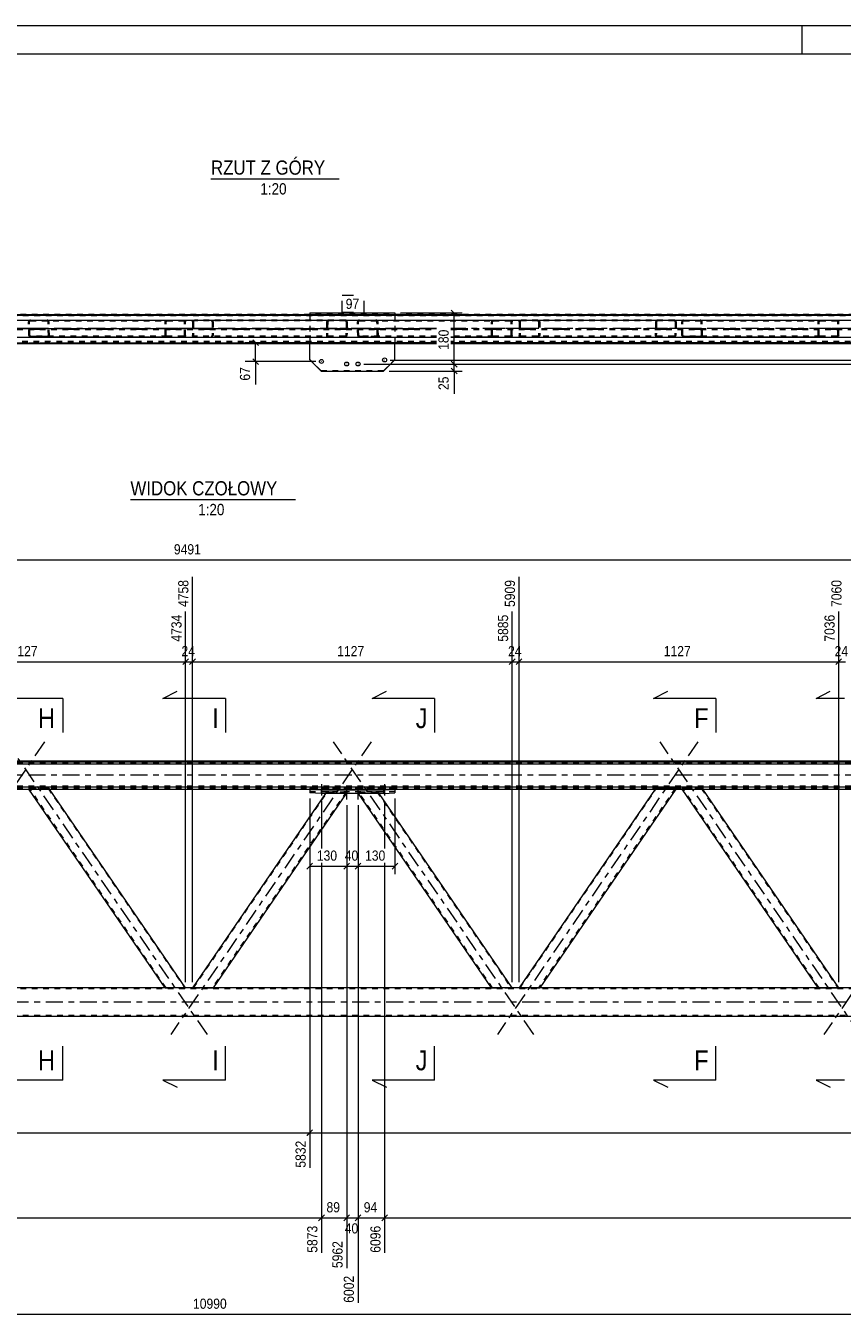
# Model space of a CAD drawing. Header units: millimetres. Extents: x 0 to 914, y 0 to 420.
# Tile 9 of 14: x 357 to 501, y 193 to 420. Entities that reach past the tile are written whole.
import ezdxf

# ---------------------------------------------------------------- set-up
doc = ezdxf.new("R2010")
doc.units = ezdxf.units.MM
for name, pattern in [('XKITLINE00', [0]), ('XKITLINE01', [4, 1, -1, 1, -1]), ('XKITLINE02', [4, 2, -2]), ('XKITLINE03', [6, 3, -1, 1, -1])]:
    doc.linetypes.add(name, pattern=pattern)
for name, color, linetype, lineweight in [('Arkusz rysunku', 3, 'Continuous', 0), ('Element', 2, 'Continuous', 0), ('Inny typ obiektu', 7, 'Continuous', 0), ('Przekrój', 7, 'Continuous', 0), ('Wymiar', 4, 'Continuous', 0), ('Znak elementu', 2, 'Continuous', 0), ('Śruba', 3, 'Continuous', 0)]:
    doc.layers.add(name, color=color, linetype=linetype, lineweight=lineweight)
doc.styles.add('ARIAL', font='ARIAL.TTF')

msp = doc.modelspace()

# ---------------------------------------------------------------- linework, layer by layer
at = {"layer": 'Arkusz rysunku', "linetype": 'XKITLINE00', "lineweight": 0}
for p, q in [((914, 420), (0, 420)), ((494, 415), (494, 420)), ((909, 415), (5, 415))]:
    msp.add_line(p, q, dxfattribs=at)
at = {"layer": 'Element', "linetype": 'XKITLINE00', "lineweight": 0}
for p, q in [((115.58, 369.1), (664.28, 369.1)), ((115.58, 368.98), (664.28, 368.98)), ((115.58, 368.97), (664.28, 368.97)), ((131.67, 369.12), (664.28, 369.12)), ((407.18, 369.38), (407.18, 369.12)), ((407.18, 369.38), (422.18, 369.38)), ((407.18, 369.37), (422.18, 369.37)), ((422.18, 369.38), (422.18, 369.12)), ((115.58, 363.97), (429.5, 363.97)), ((407.18, 361.12), (407.18, 363.97)), ((422.18, 361.12), (422.18, 363.97)), ((432.02, 363.97), (620.5, 363.97)), ((407.18, 361.12), (409.18, 359.12)), ((409.18, 359.12), (420.18, 359.12)), ((420.18, 359.12), (422.18, 361.12)), ((115.58, 290.39), (664.28, 290.39)), ((115.58, 290.23), (664.28, 290.23)), ((664.28, 289.83), (115.58, 289.83)), ((115.58, 285.83), (664.28, 285.83)), ((131.78, 285.43), (664.28, 285.43)), ((381.66, 250.39), (357.67, 285.43)), ((385.29, 250.39), (361.31, 285.43)), ((409.96, 284.67), (386.5, 250.39)), ((413.6, 284.67), (390.13, 250.39)), ((407.18, 285.43), (407.18, 284.74)), ((407.18, 285.34), (409.18, 285.27)), ((409.18, 284.67), (407.18, 284.74)), ((409.18, 285.27), (420.18, 285.27)), ((409.18, 285.27), (409.18, 284.67)), ((420.18, 284.67), (409.18, 284.67)), ((439.22, 250.39), (415.76, 284.67)), ((442.86, 250.39), (419.39, 284.67)), ((420.18, 285.27), (422.18, 285.34)), ((420.18, 285.27), (420.18, 284.67)), ((420.18, 284.67), (422.18, 284.74)), ((422.18, 285.43), (422.18, 284.74)), ((468.05, 285.43), (444.07, 250.39)), ((471.68, 285.43), (447.7, 250.39)), ((496.79, 250.39), (472.81, 285.43)), ((500.42, 250.39), (476.44, 285.43)), ((615.55, 250.39), (156.23, 250.39)), ((148.62, 245.39), (623.17, 245.39))]:
    msp.add_line(p, q, dxfattribs=at)
at = {"layer": 'Element', "linetype": 'XKITLINE01', "lineweight": 0}
for p, q in [((623.17, 369.11), (148.62, 369.11)), ((148.62, 368.91), (623.17, 368.91)), ((357.7, 368.03), (357.62, 367.93)), ((357.81, 368.09), (357.7, 368.03)), ((357.95, 368.12), (357.81, 368.09)), ((357.95, 368.12), (360.86, 368.12)), ((360.86, 368.12), (384.93, 368.12)), ((361, 368.09), (360.86, 368.12)), ((361.12, 368.03), (361, 368.09)), ((361.2, 367.93), (361.12, 368.03)), ((381.68, 367.93), (381.76, 368.03)), ((381.76, 368.03), (381.88, 368.09)), ((381.88, 368.09), (382.02, 368.12)), ((382.02, 368.12), (384.93, 368.12)), ((384.93, 368.12), (385.07, 368.09)), ((385.07, 368.09), (385.18, 368.03)), ((385.18, 368.03), (385.26, 367.93)), ((386.53, 367.93), (386.61, 368.03)), ((386.61, 368.03), (386.72, 368.09)), ((386.72, 368.09), (386.86, 368.12)), ((413.43, 368.12), (386.86, 368.12)), ((389.77, 368.12), (389.91, 368.09)), ((389.91, 368.09), (390.03, 368.03)), ((390.03, 368.03), (390.11, 367.93)), ((407.18, 369.12), (407.18, 363.97)), ((410.26, 368.03), (410.18, 367.93)), ((410.38, 368.09), (410.26, 368.03)), ((410.52, 368.12), (410.38, 368.09)), ((413.57, 368.09), (413.43, 368.12)), ((413.68, 368.03), (413.57, 368.09)), ((413.76, 367.93), (413.68, 368.03)), ((415.67, 368.03), (415.6, 367.93)), ((415.79, 368.09), (415.67, 368.03)), ((415.93, 368.12), (415.79, 368.09)), ((415.93, 368.12), (418.84, 368.12)), ((418.84, 368.12), (442.49, 368.12)), ((418.98, 368.09), (418.84, 368.12)), ((419.1, 368.03), (418.98, 368.09)), ((419.18, 367.93), (419.1, 368.03)), ((422.18, 369.12), (422.18, 363.97)), ((439.25, 367.93), (439.33, 368.03)), ((439.33, 368.03), (439.45, 368.09)), ((439.45, 368.09), (439.58, 368.12)), ((439.58, 368.12), (442.49, 368.12)), ((442.49, 368.12), (442.63, 368.09)), ((442.63, 368.09), (442.75, 368.03)), ((442.75, 368.03), (442.83, 367.93)), ((444.09, 367.93), (444.17, 368.03)), ((444.17, 368.03), (444.29, 368.09)), ((444.29, 368.09), (444.43, 368.12)), ((471.4, 368.12), (444.43, 368.12)), ((447.34, 368.12), (447.48, 368.09)), ((447.48, 368.09), (447.59, 368.03)), ((447.59, 368.03), (447.67, 367.93)), ((468.24, 368.03), (468.16, 367.93)), ((468.36, 368.09), (468.24, 368.03)), ((468.5, 368.12), (468.36, 368.09)), ((471.54, 368.09), (471.4, 368.12)), ((471.66, 368.03), (471.54, 368.09)), ((471.74, 367.93), (471.66, 368.03)), ((472.83, 368.03), (472.75, 367.93)), ((472.94, 368.09), (472.83, 368.03)), ((473.08, 368.12), (472.94, 368.09)), ((473.08, 368.12), (475.99, 368.12)), ((475.99, 368.12), (500.06, 368.12)), ((476.13, 368.09), (475.99, 368.12)), ((476.25, 368.03), (476.13, 368.09)), ((476.33, 367.93), (476.25, 368.03)), ((496.81, 367.93), (496.89, 368.03)), ((496.89, 368.03), (497.01, 368.09)), ((497.01, 368.09), (497.15, 368.12)), ((497.15, 368.12), (500.06, 368.12)), ((500.06, 368.12), (500.2, 368.09)), ((500.2, 368.09), (500.32, 368.03)), ((500.32, 368.03), (500.39, 367.93)), ((115.58, 366.62), (429.5, 366.62)), ((115.58, 366.46), (429.5, 366.46)), ((357.62, 367.93), (357.59, 367.82)), ((357.65, 365.42), (357.59, 367.82)), ((357.78, 367.82), (357.79, 367.87)), ((357.83, 365.42), (357.78, 367.82)), ((357.79, 367.87), (357.83, 367.92)), ((357.83, 367.92), (357.89, 367.96)), ((357.89, 367.96), (357.95, 367.97)), ((357.95, 367.97), (382.02, 367.97)), ((357.95, 367.97), (360.86, 367.97)), ((360.86, 367.97), (360.93, 367.96)), ((360.93, 367.96), (360.99, 367.92)), ((360.99, 367.92), (361.03, 367.87)), ((361.03, 367.87), (361.05, 367.82)), ((361.1, 365.42), (361.05, 367.82)), ((361.23, 367.82), (361.2, 367.93)), ((361.28, 365.42), (361.23, 367.82)), ((381.66, 367.82), (381.68, 367.93)), ((381.66, 365.42), (381.66, 367.82)), ((381.85, 367.87), (381.84, 367.82)), ((381.84, 365.42), (381.84, 367.82)), ((381.89, 367.92), (381.85, 367.87)), ((381.95, 367.96), (381.89, 367.92)), ((382.02, 367.97), (381.95, 367.96)), ((382.02, 367.97), (384.93, 367.97)), ((385, 367.96), (384.93, 367.97)), ((385.06, 367.92), (385, 367.96)), ((385.09, 367.87), (385.06, 367.92)), ((385.11, 367.82), (385.09, 367.87)), ((385.11, 365.42), (385.11, 367.82)), ((385.26, 367.93), (385.29, 367.82)), ((385.29, 365.42), (385.29, 367.82)), ((386.5, 367.82), (386.53, 367.93)), ((386.5, 367.82), (386.5, 365.42)), ((386.7, 367.87), (386.68, 367.82)), ((386.68, 367.82), (386.68, 365.42)), ((386.73, 367.92), (386.7, 367.87)), ((386.79, 367.96), (386.73, 367.92)), ((386.86, 367.97), (386.79, 367.96)), ((413.42, 367.97), (386.86, 367.97)), ((389.84, 367.96), (389.77, 367.97)), ((389.9, 367.92), (389.84, 367.96)), ((389.94, 367.87), (389.9, 367.92)), ((389.95, 367.82), (389.94, 367.87)), ((389.95, 367.82), (389.95, 365.42)), ((390.11, 367.93), (390.13, 367.82)), ((390.13, 367.82), (390.13, 365.42)), ((410.15, 367.82), (410.1, 365.42)), ((410.18, 367.93), (410.15, 367.82)), ((410.33, 367.82), (410.28, 365.42)), ((410.33, 367.82), (410.35, 367.87)), ((410.35, 367.87), (410.39, 367.92)), ((410.39, 367.92), (410.45, 367.96)), ((410.45, 367.96), (410.52, 367.97)), ((413.42, 367.97), (413.49, 367.96)), ((413.49, 367.96), (413.55, 367.92)), ((413.55, 367.92), (413.59, 367.87)), ((413.6, 367.82), (413.55, 365.42)), ((413.59, 367.87), (413.6, 367.82)), ((413.78, 367.82), (413.73, 365.42)), ((413.78, 367.82), (413.76, 367.93)), ((415.6, 367.93), (415.57, 367.82)), ((415.62, 365.42), (415.57, 367.82)), ((415.75, 367.82), (415.77, 367.87)), ((415.8, 365.42), (415.75, 367.82)), ((415.77, 367.87), (415.8, 367.92)), ((415.8, 367.92), (415.86, 367.96)), ((415.86, 367.96), (415.93, 367.97)), ((415.93, 367.97), (439.58, 367.97)), ((415.93, 367.97), (418.84, 367.97)), ((418.84, 367.97), (418.91, 367.96)), ((418.91, 367.96), (418.97, 367.92)), ((418.97, 367.92), (419.01, 367.87)), ((419.01, 367.87), (419.02, 367.82)), ((419.08, 365.42), (419.02, 367.82)), ((419.21, 367.82), (419.18, 367.93)), ((419.26, 365.42), (419.21, 367.82)), ((432.02, 366.62), (620.5, 366.62)), ((432.02, 366.46), (620.5, 366.46)), ((439.22, 367.82), (439.25, 367.93)), ((439.22, 365.42), (439.22, 367.82)), ((439.42, 367.87), (439.4, 367.82)), ((439.4, 365.42), (439.4, 367.82)), ((439.46, 367.92), (439.42, 367.87)), ((439.52, 367.96), (439.46, 367.92)), ((439.58, 367.97), (439.52, 367.96)), ((439.58, 367.97), (442.49, 367.97)), ((442.56, 367.96), (442.49, 367.97)), ((442.62, 367.92), (442.56, 367.96)), ((442.66, 367.87), (442.62, 367.92)), ((442.67, 367.82), (442.66, 367.87)), ((442.68, 365.42), (442.67, 367.82)), ((442.83, 367.93), (442.86, 367.82)), ((442.86, 365.42), (442.86, 367.82)), ((444.07, 367.82), (444.09, 367.93)), ((444.07, 367.82), (444.07, 365.42)), ((444.26, 367.87), (444.25, 367.82)), ((444.25, 367.82), (444.25, 365.42)), ((444.3, 367.92), (444.26, 367.87)), ((444.36, 367.96), (444.3, 367.92)), ((444.43, 367.97), (444.36, 367.96)), ((471.4, 367.97), (444.43, 367.97)), ((447.41, 367.96), (447.34, 367.97)), ((447.47, 367.92), (447.41, 367.96)), ((447.51, 367.87), (447.47, 367.92)), ((447.52, 367.82), (447.51, 367.87)), ((447.52, 367.82), (447.52, 365.42)), ((447.67, 367.93), (447.7, 367.82)), ((447.7, 367.82), (447.7, 365.42)), ((468.13, 367.82), (468.07, 365.42)), ((468.16, 367.93), (468.13, 367.82)), ((468.31, 367.82), (468.26, 365.42)), ((468.31, 367.82), (468.32, 367.87)), ((468.32, 367.87), (468.36, 367.92)), ((468.36, 367.92), (468.42, 367.96)), ((468.42, 367.96), (468.49, 367.97)), ((471.4, 367.97), (471.47, 367.96)), ((471.47, 367.96), (471.53, 367.92)), ((471.53, 367.92), (471.57, 367.87)), ((471.58, 367.82), (471.53, 365.42)), ((471.57, 367.87), (471.58, 367.82)), ((471.76, 367.82), (471.71, 365.42)), ((471.76, 367.82), (471.74, 367.93)), ((472.75, 367.93), (472.73, 367.82)), ((472.78, 365.42), (472.73, 367.82)), ((472.91, 367.82), (472.92, 367.87)), ((472.96, 365.42), (472.91, 367.82)), ((472.92, 367.87), (472.96, 367.92)), ((472.96, 367.92), (473.02, 367.96)), ((473.02, 367.96), (473.09, 367.97)), ((473.09, 367.97), (497.15, 367.97)), ((473.09, 367.97), (475.99, 367.97)), ((475.99, 367.97), (476.06, 367.96)), ((476.06, 367.96), (476.12, 367.92)), ((476.12, 367.92), (476.16, 367.87)), ((476.16, 367.87), (476.18, 367.82)), ((476.23, 365.42), (476.18, 367.82)), ((476.36, 367.82), (476.33, 367.93)), ((476.41, 365.42), (476.36, 367.82)), ((496.79, 367.82), (496.81, 367.93)), ((496.79, 365.42), (496.79, 367.82)), ((496.98, 367.87), (496.97, 367.82)), ((496.97, 365.42), (496.97, 367.82)), ((497.02, 367.92), (496.98, 367.87)), ((497.08, 367.96), (497.02, 367.92)), ((497.15, 367.97), (497.08, 367.96)), ((497.15, 367.97), (500.06, 367.97)), ((500.13, 367.96), (500.06, 367.97)), ((500.19, 367.92), (500.13, 367.96)), ((500.23, 367.87), (500.19, 367.92)), ((500.24, 367.82), (500.23, 367.87)), ((500.24, 365.42), (500.24, 367.82)), ((500.39, 367.93), (500.42, 367.82)), ((500.42, 365.42), (500.42, 367.82)), ((115.58, 364.12), (429.5, 364.12)), ((115.58, 364.11), (429.5, 364.11)), ((115.58, 363.98), (429.5, 363.98)), ((429.5, 364.31), (148.62, 364.31)), ((429.5, 364.11), (148.62, 364.11)), ((357.65, 365.42), (357.68, 365.3)), ((357.68, 365.3), (357.76, 365.2)), ((357.76, 365.2), (357.88, 365.14)), ((357.84, 365.36), (357.83, 365.42)), ((357.88, 365.31), (357.84, 365.36)), ((357.94, 365.28), (357.88, 365.31)), ((357.88, 365.14), (358.02, 365.12)), ((358.01, 365.27), (357.94, 365.28)), ((382.02, 365.27), (358.01, 365.27)), ((358.01, 365.27), (360.92, 365.27)), ((360.92, 365.12), (358.02, 365.12)), ((360.99, 365.28), (360.92, 365.27)), ((360.92, 365.12), (361.06, 365.14)), ((384.93, 365.12), (360.92, 365.12)), ((361.05, 365.31), (360.99, 365.28)), ((361.09, 365.36), (361.05, 365.31)), ((361.06, 365.14), (361.18, 365.2)), ((361.1, 365.42), (361.09, 365.36)), ((361.18, 365.2), (361.26, 365.3)), ((361.26, 365.3), (361.28, 365.42)), ((381.68, 365.3), (381.66, 365.42)), ((381.76, 365.2), (381.68, 365.3)), ((381.88, 365.14), (381.76, 365.2)), ((381.84, 365.42), (381.85, 365.36)), ((381.85, 365.36), (381.89, 365.31)), ((382.02, 365.12), (381.88, 365.14)), ((381.89, 365.31), (381.95, 365.28)), ((381.95, 365.28), (382.02, 365.27)), ((384.93, 365.27), (382.02, 365.27)), ((382.02, 365.12), (384.93, 365.12)), ((384.93, 365.27), (385, 365.28)), ((385.07, 365.14), (384.93, 365.12)), ((385, 365.28), (385.06, 365.31)), ((385.06, 365.31), (385.1, 365.36)), ((385.18, 365.2), (385.07, 365.14)), ((385.1, 365.36), (385.11, 365.42)), ((385.26, 365.3), (385.18, 365.2)), ((385.29, 365.42), (385.26, 365.3)), ((386.53, 365.3), (386.5, 365.42)), ((386.61, 365.2), (386.53, 365.3)), ((386.72, 365.14), (386.61, 365.2)), ((386.68, 365.42), (386.69, 365.36)), ((386.69, 365.36), (386.73, 365.31)), ((386.86, 365.12), (386.72, 365.14)), ((386.73, 365.31), (386.79, 365.28)), ((386.79, 365.28), (386.86, 365.27)), ((413.37, 365.27), (386.86, 365.27)), ((413.36, 365.12), (386.86, 365.12)), ((389.77, 365.27), (389.84, 365.28)), ((389.91, 365.14), (389.77, 365.12)), ((389.84, 365.28), (389.9, 365.31)), ((389.9, 365.31), (389.94, 365.36)), ((390.03, 365.2), (389.91, 365.14)), ((389.94, 365.36), (389.95, 365.42)), ((390.11, 365.3), (390.03, 365.2)), ((390.13, 365.42), (390.11, 365.3)), ((410.1, 365.42), (410.12, 365.3)), ((410.12, 365.3), (410.2, 365.2)), ((410.2, 365.2), (410.32, 365.14)), ((410.29, 365.36), (410.28, 365.42)), ((410.33, 365.31), (410.29, 365.36)), ((410.32, 365.14), (410.45, 365.12)), ((410.39, 365.28), (410.33, 365.31)), ((410.46, 365.27), (410.39, 365.28)), ((413.36, 365.12), (413.5, 365.14)), ((413.44, 365.28), (413.37, 365.27)), ((413.5, 365.31), (413.44, 365.28)), ((413.54, 365.36), (413.5, 365.31)), ((413.5, 365.14), (413.62, 365.2)), ((413.55, 365.42), (413.54, 365.36)), ((413.62, 365.2), (413.7, 365.3)), ((413.7, 365.3), (413.73, 365.42)), ((415.62, 365.42), (415.65, 365.3)), ((415.65, 365.3), (415.73, 365.2)), ((415.73, 365.2), (415.85, 365.14)), ((415.82, 365.36), (415.8, 365.42)), ((415.86, 365.31), (415.82, 365.36)), ((415.85, 365.14), (415.99, 365.12)), ((415.92, 365.28), (415.86, 365.31)), ((415.99, 365.27), (415.92, 365.28)), ((429.5, 365.27), (415.99, 365.27)), ((415.99, 365.27), (418.9, 365.27)), ((418.9, 365.12), (415.99, 365.12)), ((418.97, 365.28), (418.9, 365.27)), ((418.9, 365.12), (419.04, 365.14)), ((429.5, 365.12), (418.9, 365.12)), ((419.03, 365.31), (418.97, 365.28)), ((419.06, 365.36), (419.03, 365.31)), ((419.04, 365.14), (419.16, 365.2)), ((419.08, 365.42), (419.06, 365.36)), ((419.16, 365.2), (419.23, 365.3)), ((419.23, 365.3), (419.26, 365.42)), ((439.59, 365.27), (432.02, 365.27)), ((442.49, 365.12), (432.02, 365.12)), ((620.5, 364.31), (432.02, 364.31)), ((432.02, 364.12), (620.5, 364.12)), ((620.5, 364.11), (432.02, 364.11)), ((432.02, 364.11), (620.5, 364.11)), ((432.02, 363.98), (620.5, 363.98)), ((439.25, 365.3), (439.22, 365.42)), ((439.33, 365.2), (439.25, 365.3)), ((439.45, 365.14), (439.33, 365.2)), ((439.4, 365.42), (439.42, 365.36)), ((439.42, 365.36), (439.46, 365.31)), ((439.59, 365.12), (439.45, 365.14)), ((439.46, 365.31), (439.52, 365.28)), ((439.52, 365.28), (439.59, 365.27)), ((442.49, 365.27), (439.59, 365.27)), ((439.59, 365.12), (442.49, 365.12)), ((442.49, 365.27), (442.56, 365.28)), ((442.63, 365.14), (442.49, 365.12)), ((442.56, 365.28), (442.62, 365.31)), ((442.62, 365.31), (442.66, 365.36)), ((442.75, 365.2), (442.63, 365.14)), ((442.66, 365.36), (442.68, 365.42)), ((442.83, 365.3), (442.75, 365.2)), ((442.86, 365.42), (442.83, 365.3)), ((444.09, 365.3), (444.07, 365.42)), ((444.17, 365.2), (444.09, 365.3)), ((444.29, 365.14), (444.17, 365.2)), ((444.25, 365.42), (444.26, 365.36)), ((444.26, 365.36), (444.3, 365.31)), ((444.43, 365.12), (444.29, 365.14)), ((444.3, 365.31), (444.36, 365.28)), ((444.36, 365.28), (444.43, 365.27)), ((471.34, 365.27), (444.43, 365.27)), ((471.34, 365.12), (444.43, 365.12)), ((447.34, 365.27), (447.41, 365.28)), ((447.48, 365.14), (447.34, 365.12)), ((447.41, 365.28), (447.47, 365.31)), ((447.47, 365.31), (447.5, 365.36)), ((447.59, 365.2), (447.48, 365.14)), ((447.5, 365.36), (447.52, 365.42)), ((447.67, 365.3), (447.59, 365.2)), ((447.7, 365.42), (447.67, 365.3)), ((468.07, 365.42), (468.1, 365.3)), ((468.1, 365.3), (468.18, 365.2)), ((468.18, 365.2), (468.29, 365.14)), ((468.27, 365.36), (468.26, 365.42)), ((468.31, 365.31), (468.27, 365.36)), ((468.29, 365.14), (468.43, 365.12)), ((468.37, 365.28), (468.31, 365.31)), ((468.44, 365.27), (468.37, 365.28)), ((471.41, 365.28), (471.34, 365.27)), ((471.34, 365.12), (471.48, 365.14)), ((471.47, 365.31), (471.41, 365.28)), ((471.51, 365.36), (471.47, 365.31)), ((471.48, 365.14), (471.6, 365.2)), ((471.53, 365.42), (471.51, 365.36)), ((471.6, 365.2), (471.68, 365.3)), ((471.68, 365.3), (471.71, 365.42)), ((472.78, 365.42), (472.81, 365.3)), ((472.81, 365.3), (472.89, 365.2)), ((472.89, 365.2), (473.01, 365.14)), ((472.97, 365.36), (472.96, 365.42)), ((473.02, 365.31), (472.97, 365.36)), ((473.01, 365.14), (473.15, 365.12)), ((473.07, 365.28), (473.02, 365.31)), ((473.14, 365.27), (473.07, 365.28)), ((497.15, 365.27), (473.14, 365.27)), ((473.14, 365.27), (476.05, 365.27)), ((476.06, 365.12), (473.15, 365.12)), ((476.12, 365.28), (476.05, 365.27)), ((476.06, 365.12), (476.19, 365.14)), ((500.06, 365.12), (476.06, 365.12)), ((476.18, 365.31), (476.12, 365.28)), ((476.22, 365.36), (476.18, 365.31)), ((476.19, 365.14), (476.31, 365.2)), ((476.23, 365.42), (476.22, 365.36)), ((476.31, 365.2), (476.39, 365.3)), ((476.39, 365.3), (476.41, 365.42)), ((496.82, 365.3), (496.79, 365.42)), ((496.89, 365.2), (496.82, 365.3)), ((497.01, 365.14), (496.89, 365.2)), ((496.97, 365.42), (496.98, 365.36)), ((496.98, 365.36), (497.02, 365.31)), ((497.15, 365.12), (497.01, 365.14)), ((497.02, 365.31), (497.08, 365.28)), ((497.08, 365.28), (497.15, 365.27)), ((500.06, 365.27), (497.15, 365.27)), ((497.15, 365.12), (500.06, 365.12)), ((500.06, 365.27), (500.13, 365.28)), ((500.2, 365.14), (500.06, 365.12)), ((500.13, 365.28), (500.19, 365.31)), ((500.19, 365.31), (500.23, 365.36)), ((500.32, 365.2), (500.2, 365.14)), ((500.23, 365.36), (500.24, 365.42)), ((500.4, 365.3), (500.32, 365.2)), ((500.42, 365.42), (500.4, 365.3)), ((409.18, 359.14), (407.18, 361.14)), ((409.18, 359.12), (409.18, 359.14)), ((420.18, 359.14), (409.18, 359.14)), ((420.18, 359.14), (422.18, 361.14)), ((420.18, 359.12), (420.18, 359.14)), ((115.58, 289.99), (664.28, 289.99)), ((115.58, 289.88), (664.28, 289.88)), ((115.58, 285.99), (664.28, 285.99)), ((115.58, 285.93), (664.28, 285.93)), ((115.58, 285.59), (664.28, 285.59)), ((357.65, 285.47), (357.59, 285.55)), ((357.62, 285.55), (357.59, 285.55)), ((357.7, 285.55), (357.62, 285.55)), ((357.67, 285.43), (357.65, 285.47)), ((357.65, 285.47), (357.68, 285.47)), ((357.68, 285.47), (357.76, 285.47)), ((357.81, 285.56), (357.7, 285.55)), ((357.76, 285.47), (357.88, 285.46)), ((381.84, 250.39), (357.78, 285.55)), ((357.78, 285.55), (357.83, 285.47)), ((357.78, 285.55), (357.79, 285.55)), ((357.79, 285.55), (357.83, 285.55)), ((357.95, 285.56), (357.81, 285.56)), ((357.83, 285.55), (357.89, 285.55)), ((357.84, 285.47), (357.83, 285.47)), ((357.88, 285.47), (357.84, 285.47)), ((357.94, 285.47), (357.88, 285.47)), ((357.88, 285.46), (358.02, 285.46)), ((357.89, 285.55), (357.95, 285.55)), ((358.01, 285.47), (357.94, 285.47)), ((357.95, 285.56), (360.86, 285.56)), ((357.95, 285.55), (360.86, 285.55)), ((358.01, 285.47), (360.92, 285.47)), ((358.02, 285.46), (360.92, 285.46)), ((361, 285.56), (360.86, 285.56)), ((360.86, 285.55), (360.93, 285.55)), ((360.99, 285.47), (360.92, 285.47)), ((360.92, 285.46), (361.06, 285.46)), ((360.93, 285.55), (360.99, 285.55)), ((360.99, 285.55), (361.03, 285.55)), ((361.05, 285.47), (360.99, 285.47)), ((361.12, 285.55), (361, 285.56)), ((361.03, 285.55), (361.05, 285.55)), ((361.05, 285.55), (385.11, 250.39)), ((361.1, 285.47), (361.05, 285.55)), ((361.09, 285.47), (361.05, 285.47)), ((361.06, 285.46), (361.18, 285.47)), ((361.1, 285.47), (361.09, 285.47)), ((361.2, 285.55), (361.12, 285.55)), ((361.18, 285.47), (361.26, 285.47)), ((361.23, 285.55), (361.2, 285.55)), ((361.28, 285.47), (361.23, 285.55)), ((361.26, 285.47), (361.28, 285.47)), ((361.31, 285.43), (361.28, 285.47)), ((386.68, 250.39), (410.33, 284.95)), ((413.6, 284.95), (389.95, 250.39)), ((407.18, 285.6), (407.18, 285.34)), ((407.18, 285.6), (422.18, 285.6)), ((407.18, 285), (422.18, 285)), ((410.15, 284.95), (409.96, 284.67)), ((410.1, 284.87), (410.12, 284.87)), ((410.12, 284.87), (410.2, 284.86)), ((410.18, 284.95), (410.15, 284.95)), ((410.26, 284.95), (410.18, 284.95)), ((410.2, 284.86), (410.32, 284.86)), ((410.38, 284.96), (410.26, 284.95)), ((410.29, 284.87), (410.28, 284.87)), ((410.33, 284.87), (410.29, 284.87)), ((410.32, 284.86), (410.45, 284.86)), ((410.33, 284.95), (410.35, 284.95)), ((410.39, 284.87), (410.33, 284.87)), ((410.35, 284.95), (410.39, 284.95)), ((410.52, 284.96), (410.38, 284.96)), ((410.39, 284.95), (410.45, 284.95)), ((410.46, 284.87), (410.39, 284.87)), ((410.45, 284.95), (410.52, 284.95)), ((410.45, 284.86), (413.36, 284.86)), ((410.46, 284.87), (413.37, 284.87)), ((410.52, 284.96), (413.43, 284.96)), ((410.52, 284.95), (413.42, 284.95)), ((413.36, 284.86), (413.5, 284.86)), ((413.44, 284.87), (413.37, 284.87)), ((413.42, 284.95), (413.49, 284.95)), ((413.57, 284.96), (413.43, 284.96)), ((413.5, 284.87), (413.44, 284.87)), ((413.49, 284.95), (413.55, 284.95)), ((413.54, 284.87), (413.5, 284.87)), ((413.5, 284.86), (413.62, 284.86)), ((413.55, 284.87), (413.54, 284.87)), ((413.55, 284.95), (413.59, 284.95)), ((413.68, 284.95), (413.57, 284.96)), ((413.59, 284.95), (413.6, 284.95)), ((413.78, 284.95), (413.6, 284.67)), ((413.62, 284.86), (413.7, 284.87)), ((413.76, 284.95), (413.68, 284.95)), ((413.7, 284.87), (413.73, 284.87)), ((413.78, 284.95), (413.76, 284.95)), ((415.62, 284.87), (415.57, 284.95)), ((415.6, 284.95), (415.57, 284.95)), ((415.67, 284.95), (415.6, 284.95)), ((415.76, 284.67), (415.62, 284.87)), ((415.62, 284.87), (415.65, 284.87)), ((415.65, 284.87), (415.73, 284.86)), ((415.79, 284.96), (415.67, 284.95)), ((415.73, 284.86), (415.85, 284.86)), ((439.4, 250.39), (415.75, 284.95)), ((415.75, 284.95), (415.8, 284.87)), ((415.75, 284.95), (415.77, 284.95)), ((415.77, 284.95), (415.8, 284.95)), ((415.93, 284.96), (415.79, 284.96)), ((415.8, 284.95), (415.86, 284.95)), ((415.82, 284.87), (415.8, 284.87)), ((415.86, 284.87), (415.82, 284.87)), ((415.85, 284.86), (415.99, 284.86)), ((415.86, 284.95), (415.93, 284.95)), ((415.92, 284.87), (415.86, 284.87)), ((415.99, 284.87), (415.92, 284.87)), ((415.93, 284.96), (418.84, 284.96)), ((415.93, 284.95), (418.84, 284.95)), ((415.99, 284.87), (418.9, 284.87)), ((415.99, 284.86), (418.9, 284.86)), ((418.98, 284.96), (418.84, 284.96)), ((418.84, 284.95), (418.91, 284.95)), ((418.97, 284.87), (418.9, 284.87)), ((418.9, 284.86), (419.04, 284.86)), ((418.91, 284.95), (418.97, 284.95)), ((418.97, 284.95), (419.01, 284.95)), ((419.03, 284.87), (418.97, 284.87)), ((419.1, 284.95), (418.98, 284.96)), ((419.01, 284.95), (419.02, 284.95)), ((419.02, 284.95), (442.67, 250.39)), ((419.08, 284.87), (419.02, 284.95)), ((419.06, 284.87), (419.03, 284.87)), ((419.04, 284.86), (419.16, 284.86)), ((419.08, 284.87), (419.06, 284.87)), ((419.18, 284.95), (419.1, 284.95)), ((419.16, 284.86), (419.23, 284.87)), ((419.21, 284.95), (419.18, 284.95)), ((419.26, 284.87), (419.21, 284.95)), ((419.23, 284.87), (419.26, 284.87)), ((419.39, 284.67), (419.26, 284.87)), ((422.18, 285.34), (422.18, 285.6)), ((444.25, 250.39), (468.31, 285.55)), ((471.58, 285.55), (447.52, 250.39)), ((468.13, 285.55), (468.05, 285.43)), ((468.07, 285.47), (468.1, 285.47)), ((468.1, 285.47), (468.18, 285.47)), ((468.16, 285.55), (468.13, 285.55)), ((468.24, 285.55), (468.16, 285.55)), ((468.18, 285.47), (468.29, 285.46)), ((468.36, 285.56), (468.24, 285.55)), ((468.27, 285.47), (468.26, 285.47)), ((468.31, 285.47), (468.27, 285.47)), ((468.29, 285.46), (468.43, 285.46)), ((468.31, 285.55), (468.32, 285.55)), ((468.37, 285.47), (468.31, 285.47)), ((468.32, 285.55), (468.36, 285.55)), ((468.5, 285.56), (468.36, 285.56)), ((468.36, 285.55), (468.42, 285.55)), ((468.44, 285.47), (468.37, 285.47)), ((468.42, 285.55), (468.49, 285.55)), ((468.43, 285.46), (471.34, 285.46)), ((468.44, 285.47), (471.34, 285.47)), ((468.49, 285.55), (471.4, 285.55)), ((468.5, 285.56), (471.4, 285.56)), ((471.41, 285.47), (471.34, 285.47)), ((471.34, 285.46), (471.48, 285.46)), ((471.54, 285.56), (471.4, 285.56)), ((471.4, 285.55), (471.47, 285.55)), ((471.47, 285.47), (471.41, 285.47)), ((471.47, 285.55), (471.53, 285.55)), ((471.51, 285.47), (471.47, 285.47)), ((471.48, 285.46), (471.6, 285.47)), ((471.53, 285.47), (471.51, 285.47)), ((471.53, 285.55), (471.57, 285.55)), ((471.66, 285.55), (471.54, 285.56)), ((471.57, 285.55), (471.58, 285.55)), ((471.6, 285.47), (471.68, 285.47)), ((471.74, 285.55), (471.66, 285.55)), ((471.76, 285.55), (471.68, 285.43)), ((471.68, 285.47), (471.71, 285.47)), ((471.76, 285.55), (471.74, 285.55)), ((472.78, 285.47), (472.73, 285.55)), ((472.75, 285.55), (472.73, 285.55)), ((472.83, 285.55), (472.75, 285.55)), ((472.81, 285.43), (472.78, 285.47)), ((472.78, 285.47), (472.81, 285.47)), ((472.81, 285.47), (472.89, 285.47)), ((472.94, 285.56), (472.83, 285.55)), ((472.89, 285.47), (473.01, 285.46)), ((496.97, 250.39), (472.91, 285.55)), ((472.91, 285.55), (472.96, 285.47)), ((472.91, 285.55), (472.92, 285.55)), ((472.92, 285.55), (472.96, 285.55)), ((473.08, 285.56), (472.94, 285.56)), ((472.96, 285.55), (473.02, 285.55)), ((472.97, 285.47), (472.96, 285.47)), ((473.02, 285.47), (472.97, 285.47)), ((473.01, 285.46), (473.15, 285.46)), ((473.02, 285.55), (473.09, 285.55)), ((473.07, 285.47), (473.02, 285.47)), ((473.14, 285.47), (473.07, 285.47)), ((473.08, 285.56), (475.99, 285.56)), ((473.09, 285.55), (475.99, 285.55)), ((473.14, 285.47), (476.05, 285.47)), ((473.15, 285.46), (476.06, 285.46)), ((476.13, 285.56), (475.99, 285.56)), ((475.99, 285.55), (476.06, 285.55)), ((476.12, 285.47), (476.05, 285.47)), ((476.06, 285.55), (476.12, 285.55)), ((476.06, 285.46), (476.19, 285.46)), ((476.12, 285.55), (476.16, 285.55)), ((476.18, 285.47), (476.12, 285.47)), ((476.25, 285.55), (476.13, 285.56)), ((476.16, 285.55), (476.18, 285.55)), ((476.18, 285.55), (500.24, 250.39)), ((476.23, 285.47), (476.18, 285.55)), ((476.22, 285.47), (476.18, 285.47)), ((476.19, 285.46), (476.31, 285.47)), ((476.23, 285.47), (476.22, 285.47)), ((476.33, 285.55), (476.25, 285.55)), ((476.31, 285.47), (476.39, 285.47)), ((476.36, 285.55), (476.33, 285.55)), ((476.41, 285.47), (476.36, 285.55)), ((476.39, 285.47), (476.41, 285.47)), ((476.44, 285.43), (476.41, 285.47)), ((623.17, 250.19), (148.62, 250.19)), ((381.66, 250.39), (381.66, 250.39)), ((381.68, 250.39), (381.66, 250.39)), ((381.66, 250.39), (381.68, 250.39)), ((381.76, 250.39), (381.68, 250.39)), ((381.68, 250.39), (381.76, 250.39)), ((381.88, 250.39), (381.76, 250.39)), ((381.76, 250.39), (381.88, 250.39)), ((381.84, 250.39), (381.84, 250.39)), ((381.85, 250.39), (381.84, 250.39)), ((381.84, 250.39), (381.85, 250.39)), ((381.88, 250.39), (381.85, 250.39)), ((381.85, 250.39), (381.89, 250.39)), ((381.95, 250.39), (381.88, 250.39)), ((382.02, 250.39), (381.88, 250.39)), ((381.88, 250.39), (382.02, 250.39)), ((381.89, 250.39), (381.95, 250.39)), ((385, 250.39), (381.95, 250.39)), ((385, 250.39), (381.95, 250.39)), ((382.02, 250.39), (384.93, 250.39)), ((382.02, 250.39), (384.93, 250.39)), ((384.93, 250.39), (385.11, 250.39)), ((385.07, 250.39), (384.93, 250.39)), ((385, 250.39), (385.06, 250.39)), ((385, 250.39), (385.06, 250.39)), ((385.06, 250.39), (385.1, 250.39)), ((385.06, 250.39), (385.07, 250.39)), ((385.07, 250.39), (385.09, 250.39)), ((385.18, 250.39), (385.07, 250.39)), ((385.09, 250.39), (385.11, 250.39)), ((385.1, 250.39), (385.11, 250.39)), ((385.11, 250.39), (385.11, 250.39)), ((385.11, 250.39), (385.18, 250.39)), ((385.18, 250.39), (385.26, 250.39)), ((385.26, 250.39), (385.18, 250.39)), ((385.26, 250.39), (385.29, 250.39)), ((385.29, 250.39), (385.26, 250.39)), ((385.29, 250.39), (385.29, 250.39)), ((386.5, 250.39), (386.5, 250.39)), ((386.53, 250.39), (386.5, 250.39)), ((386.5, 250.39), (386.53, 250.39)), ((386.61, 250.39), (386.53, 250.39)), ((386.53, 250.39), (386.61, 250.39)), ((386.72, 250.39), (386.61, 250.39)), ((386.61, 250.39), (386.72, 250.39)), ((386.68, 250.39), (386.68, 250.39)), ((386.7, 250.39), (386.68, 250.39)), ((386.68, 250.39), (386.69, 250.39)), ((386.69, 250.39), (386.73, 250.39)), ((386.72, 250.39), (386.7, 250.39)), ((386.79, 250.39), (386.72, 250.39)), ((386.86, 250.39), (386.72, 250.39)), ((386.72, 250.39), (386.86, 250.39)), ((386.73, 250.39), (386.79, 250.39)), ((389.84, 250.39), (386.79, 250.39)), ((389.84, 250.39), (386.79, 250.39)), ((386.86, 250.39), (389.77, 250.39)), ((386.86, 250.39), (389.77, 250.39)), ((389.77, 250.39), (389.95, 250.39)), ((389.91, 250.39), (389.77, 250.39)), ((389.84, 250.39), (389.9, 250.39)), ((389.84, 250.39), (389.9, 250.39)), ((389.9, 250.39), (389.94, 250.39)), ((389.9, 250.39), (389.91, 250.39)), ((389.91, 250.39), (389.94, 250.39)), ((390.03, 250.39), (389.91, 250.39)), ((389.94, 250.39), (389.95, 250.39)), ((389.94, 250.39), (389.95, 250.39)), ((389.95, 250.39), (390.03, 250.39)), ((390.03, 250.39), (390.11, 250.39)), ((390.11, 250.39), (390.03, 250.39)), ((390.11, 250.39), (390.13, 250.39)), ((390.13, 250.39), (390.11, 250.39)), ((439.22, 250.39), (439.22, 250.39)), ((439.25, 250.39), (439.22, 250.39)), ((439.22, 250.39), (439.25, 250.39)), ((439.33, 250.39), (439.25, 250.39)), ((439.25, 250.39), (439.33, 250.39)), ((439.45, 250.39), (439.33, 250.39)), ((439.33, 250.39), (439.45, 250.39)), ((439.4, 250.39), (439.4, 250.39)), ((439.42, 250.39), (439.4, 250.39)), ((439.4, 250.39), (439.42, 250.39)), ((439.45, 250.39), (439.42, 250.39)), ((439.42, 250.39), (439.46, 250.39)), ((439.52, 250.39), (439.45, 250.39)), ((439.59, 250.39), (439.45, 250.39)), ((439.45, 250.39), (439.58, 250.39)), ((439.46, 250.39), (439.52, 250.39)), ((442.56, 250.39), (439.52, 250.39)), ((442.56, 250.39), (439.52, 250.39)), ((439.58, 250.39), (442.49, 250.39)), ((439.59, 250.39), (442.49, 250.39)), ((442.49, 250.39), (442.67, 250.39)), ((442.63, 250.39), (442.49, 250.39)), ((442.56, 250.39), (442.62, 250.39)), ((442.56, 250.39), (442.62, 250.39)), ((442.62, 250.39), (442.66, 250.39)), ((442.62, 250.39), (442.63, 250.39)), ((442.63, 250.39), (442.66, 250.39)), ((442.75, 250.39), (442.63, 250.39)), ((442.66, 250.39), (442.68, 250.39)), ((442.66, 250.39), (442.67, 250.39)), ((442.67, 250.39), (442.68, 250.39)), ((442.67, 250.39), (442.75, 250.39)), ((442.75, 250.39), (442.83, 250.39)), ((442.83, 250.39), (442.75, 250.39)), ((442.83, 250.39), (442.86, 250.39)), ((442.86, 250.39), (442.83, 250.39)), ((442.86, 250.39), (442.86, 250.39)), ((444.07, 250.39), (444.07, 250.39)), ((444.09, 250.39), (444.07, 250.39)), ((444.07, 250.39), (444.09, 250.39)), ((444.17, 250.39), (444.09, 250.39)), ((444.09, 250.39), (444.17, 250.39)), ((444.29, 250.39), (444.17, 250.39)), ((444.17, 250.39), (444.29, 250.39)), ((444.25, 250.39), (444.25, 250.39)), ((444.26, 250.39), (444.25, 250.39)), ((444.25, 250.39), (444.26, 250.39)), ((444.29, 250.39), (444.26, 250.39)), ((444.26, 250.39), (444.3, 250.39)), ((444.36, 250.39), (444.29, 250.39)), ((444.43, 250.39), (444.29, 250.39)), ((444.29, 250.39), (444.43, 250.39)), ((444.3, 250.39), (444.36, 250.39)), ((447.41, 250.39), (444.36, 250.39)), ((447.41, 250.39), (444.36, 250.39)), ((444.43, 250.39), (447.34, 250.39)), ((444.43, 250.39), (447.34, 250.39)), ((447.34, 250.39), (447.52, 250.39)), ((447.48, 250.39), (447.34, 250.39)), ((447.41, 250.39), (447.47, 250.39)), ((447.41, 250.39), (447.47, 250.39)), ((447.47, 250.39), (447.5, 250.39)), ((447.47, 250.39), (447.48, 250.39)), ((447.48, 250.39), (447.51, 250.39)), ((447.59, 250.39), (447.48, 250.39)), ((447.5, 250.39), (447.52, 250.39)), ((447.51, 250.39), (447.52, 250.39)), ((447.52, 250.39), (447.59, 250.39)), ((447.59, 250.39), (447.67, 250.39)), ((447.67, 250.39), (447.59, 250.39)), ((447.67, 250.39), (447.7, 250.39)), ((447.7, 250.39), (447.67, 250.39)), ((496.79, 250.39), (496.79, 250.39)), ((496.82, 250.39), (496.79, 250.39)), ((496.79, 250.39), (496.81, 250.39)), ((496.81, 250.39), (496.89, 250.39)), ((496.89, 250.39), (496.82, 250.39)), ((497.01, 250.39), (496.89, 250.39)), ((496.89, 250.39), (497.01, 250.39)), ((496.97, 250.39), (496.97, 250.39)), ((496.98, 250.39), (496.97, 250.39)), ((496.97, 250.39), (496.98, 250.39)), ((497.01, 250.39), (496.98, 250.39)), ((496.98, 250.39), (497.02, 250.39)), ((497.08, 250.39), (497.01, 250.39)), ((497.15, 250.39), (497.01, 250.39)), ((497.01, 250.39), (497.15, 250.39)), ((497.02, 250.39), (497.08, 250.39)), ((500.13, 250.39), (497.08, 250.39)), ((500.13, 250.39), (497.08, 250.39)), ((497.15, 250.39), (500.06, 250.39)), ((497.15, 250.39), (500.06, 250.39)), ((500.06, 250.39), (500.24, 250.39)), ((500.2, 250.39), (500.06, 250.39)), ((500.13, 250.39), (500.19, 250.39)), ((500.13, 250.39), (500.19, 250.39)), ((500.19, 250.39), (500.23, 250.39)), ((500.19, 250.39), (500.2, 250.39)), ((500.2, 250.39), (500.23, 250.39)), ((500.32, 250.39), (500.2, 250.39)), ((500.23, 250.39), (500.24, 250.39)), ((500.23, 250.39), (500.24, 250.39)), ((500.24, 250.39), (500.24, 250.39)), ((500.24, 250.39), (500.32, 250.39)), ((500.32, 250.39), (500.39, 250.39)), ((500.4, 250.39), (500.32, 250.39)), ((500.39, 250.39), (500.42, 250.39)), ((500.42, 250.39), (500.4, 250.39)), ((500.42, 250.39), (500.42, 250.39)), ((148.62, 245.59), (623.17, 245.59))]:
    msp.add_line(p, q, dxfattribs=at)
at = {"layer": 'Element', "linetype": 'XKITLINE03', "lineweight": 0}
for p, q in [((105.58, 366.54), (429.5, 366.54)), ((138.62, 366.61), (429.5, 366.61)), ((360.43, 366.62), (325.1, 366.62)), ((389.12, 366.62), (353.79, 366.62)), ((418, 366.62), (382.67, 366.62)), ((429.5, 366.62), (411.36, 366.62)), ((446.69, 366.62), (432.02, 366.62)), ((432.02, 366.61), (620.5, 366.61)), ((432.02, 366.54), (620.5, 366.54)), ((475.57, 366.62), (440.24, 366.62)), ((504.25, 366.62), (468.92, 366.62)), ((533.13, 366.62), (497.8, 366.62)), ((360.43, 293.76), (325.1, 242.14)), ((389.12, 242.14), (353.79, 293.76)), ((418, 293.76), (382.67, 242.14)), ((446.69, 242.14), (411.36, 293.76)), ((475.57, 293.76), (440.24, 242.14)), ((504.25, 242.14), (468.92, 293.76)), ((533.13, 293.76), (497.8, 242.14)), ((105.58, 287.91), (674.28, 287.91)), ((138.62, 247.89), (633.17, 247.89))]:
    msp.add_line(p, q, dxfattribs=at)
at = {"layer": 'Inny typ obiektu', "linetype": 'XKITLINE00', "lineweight": 0}
for p, q in [((389.76, 393), (412.35, 393)), ((375.56, 336.46), (404.64, 336.46))]:
    msp.add_line(p, q, dxfattribs=at)
at = {"layer": 'Przekrój', "linetype": 'XKITLINE00', "lineweight": 0}
for p, q in [((381.29, 301.42), (383.79, 302.67)), ((418.18, 301.42), (420.68, 302.67)), ((467.77, 301.42), (470.27, 302.67)), ((496.42, 301.42), (498.92, 302.67)), ((357.64, 301.42), (352.64, 301.42)), ((363.64, 301.42), (357.64, 301.42)), ((363.64, 301.42), (363.64, 295.42)), ((386.29, 301.42), (381.29, 301.42)), ((392.29, 301.42), (386.29, 301.42)), ((392.29, 301.42), (392.29, 295.42)), ((423.18, 301.42), (418.18, 301.42)), ((429.18, 301.42), (423.18, 301.42)), ((429.18, 301.42), (429.18, 295.42)), ((472.77, 301.42), (467.77, 301.42)), ((478.77, 301.42), (472.77, 301.42)), ((478.77, 301.42), (478.77, 295.42)), ((501.42, 301.42), (496.42, 301.42)), ((363.64, 234.1), (363.64, 240.1)), ((392.29, 234.1), (392.29, 240.1)), ((429.18, 234.1), (429.18, 240.1)), ((478.77, 234.1), (478.77, 240.1)), ((357.64, 234.1), (352.64, 234.1)), ((363.64, 234.1), (357.64, 234.1)), ((381.29, 234.1), (383.79, 232.85)), ((386.29, 234.1), (381.29, 234.1)), ((392.29, 234.1), (386.29, 234.1)), ((418.18, 234.1), (420.68, 232.85)), ((423.18, 234.1), (418.18, 234.1)), ((429.18, 234.1), (423.18, 234.1)), ((467.77, 234.1), (470.27, 232.85)), ((472.77, 234.1), (467.77, 234.1)), ((478.77, 234.1), (472.77, 234.1)), ((496.42, 234.1), (498.92, 232.85)), ((501.42, 234.1), (496.42, 234.1))]:
    msp.add_line(p, q, dxfattribs=at)
at = {"layer": 'Wymiar', "linetype": 'XKITLINE00', "lineweight": 0}
for p, q in [((189.52, 368.12), (680.06, 368.12)), ((423.18, 369.37), (434.06, 369.37)), ((432.11, 369.88), (433.13, 368.86)), ((432.62, 360.35), (432.62, 369.37)), ((189.59, 365.12), (429.5, 365.12)), ((189.59, 365.12), (429.5, 365.12)), ((429.5, 364.12), (395.76, 364.12)), ((397.11, 364.63), (398.13, 363.61)), ((397.62, 360.79), (397.62, 364.12)), ((432.02, 365.12), (620.5, 365.12)), ((432.02, 365.12), (620.5, 365.12)), ((620.5, 364.12), (432.02, 364.12)), ((397.11, 361.3), (398.13, 360.28)), ((408.24, 360.79), (395.76, 360.79)), ((397.62, 360.79), (397.62, 356.77)), ((397.62, 360.79), (397.62, 356.77)), ((416.68, 360.35), (625.5, 360.35)), ((416.68, 360.35), (434.06, 360.35)), ((416.68, 360.35), (434.06, 360.35)), ((421.18, 359.12), (434.06, 359.12)), ((421.37, 361.05), (630.5, 361.05)), ((421.37, 361.05), (630.5, 361.05)), ((432.11, 360.86), (433.13, 359.84)), ((432.11, 360.86), (433.13, 359.84)), ((432.11, 359.63), (433.13, 358.61)), ((432.62, 359.12), (432.62, 360.35)), ((432.62, 359.12), (432.62, 355.1)), ((432.62, 359.12), (432.62, 355.1)), ((148.62, 325.84), (623.17, 325.84)), ((386.5, 311.01), (386.5, 322.87)), ((386.5, 251.39), (386.5, 322.87)), ((444.07, 251.39), (444.07, 322.87)), ((444.07, 311.01), (444.07, 322.87)), ((385.29, 311.01), (385.29, 316.75)), ((385.29, 251.39), (385.29, 316.75)), ((442.86, 311.01), (442.86, 316.75)), ((442.86, 251.39), (442.86, 316.75)), ((500.42, 311.01), (500.42, 316.75)), ((500.42, 251.39), (500.42, 316.75)), ((328.93, 307.89), (385.29, 307.89)), ((385.8, 308.4), (384.78, 307.38)), ((385.8, 308.4), (384.78, 307.38)), ((385.29, 251.39), (385.29, 308.49)), ((385.29, 307.89), (386.5, 307.89)), ((387.01, 308.4), (385.99, 307.38)), ((387.01, 308.4), (385.99, 307.38)), ((386.5, 251.39), (386.5, 308.49)), ((386.5, 307.89), (442.86, 307.89)), ((443.37, 308.4), (442.35, 307.38)), ((443.37, 308.4), (442.35, 307.38)), ((442.86, 251.39), (442.86, 308.49)), ((442.86, 307.89), (444.07, 307.89)), ((444.57, 308.4), (443.56, 307.38)), ((444.57, 308.4), (443.56, 307.38)), ((444.07, 251.39), (444.07, 308.49)), ((444.07, 307.89), (500.42, 307.89)), ((500.93, 308.4), (499.91, 307.38)), ((500.93, 308.4), (499.91, 307.38)), ((500.42, 251.39), (500.42, 308.49)), ((500.42, 307.89), (501.63, 307.89)), ((407.18, 283.74), (407.18, 218.68)), ((407.18, 283.74), (407.18, 218.68)), ((407.18, 283.74), (407.18, 270.4)), ((409.24, 283.28), (409.24, 274.96)), ((409.24, 283.28), (409.24, 274.96)), ((413.68, 282.59), (413.68, 274.96)), ((413.68, 282.59), (413.68, 274.96)), ((413.68, 282.59), (413.68, 274.96)), ((413.68, 282.59), (413.68, 270.4)), ((415.68, 282.59), (415.68, 274.96)), ((415.68, 282.59), (415.68, 274.96)), ((415.68, 282.59), (415.68, 270.4)), ((415.68, 282.59), (415.68, 274.96)), ((420.37, 283.29), (420.37, 274.96)), ((420.37, 283.29), (420.37, 274.96)), ((422.18, 283.74), (422.18, 270.4)), ((407.68, 272.35), (406.67, 271.33)), ((407.18, 271.84), (413.68, 271.84)), ((409.24, 272.44), (409.24, 203.68)), ((409.24, 272.44), (409.24, 203.68)), ((414.18, 272.35), (413.17, 271.33)), ((414.18, 272.35), (413.17, 271.33)), ((413.68, 272.44), (413.68, 209.24)), ((413.68, 272.44), (413.68, 200.98)), ((413.68, 272.44), (413.68, 270.4)), ((413.68, 271.84), (415.68, 271.84)), ((416.18, 272.35), (415.17, 271.33)), ((416.18, 272.35), (415.17, 271.33)), ((415.68, 272.44), (415.68, 194.86)), ((415.68, 272.44), (415.68, 209.24)), ((415.68, 272.44), (415.68, 270.4)), ((415.68, 271.84), (422.18, 271.84)), ((420.37, 272.44), (420.37, 203.68)), ((420.37, 272.44), (420.37, 203.68)), ((422.68, 272.35), (421.67, 271.33)), ((407.68, 225.35), (406.67, 224.33)), ((407.68, 225.35), (406.72, 224.38)), ((237.8, 224.84), (407.18, 224.84)), ((407.18, 224.84), (638.68, 224.84)), ((115.58, 209.84), (409.24, 209.84)), ((409.75, 210.35), (408.73, 209.33)), ((409.75, 210.35), (408.78, 209.38)), ((409.24, 209.84), (413.68, 209.84)), ((414.18, 210.35), (413.17, 209.33)), ((414.18, 210.35), (413.17, 209.33)), ((413.68, 209.84), (415.68, 209.84)), ((416.18, 210.35), (415.17, 209.33)), ((416.18, 210.35), (415.17, 209.33)), ((415.68, 209.84), (420.37, 209.84)), ((420.88, 210.35), (419.86, 209.33)), ((420.88, 210.35), (419.91, 209.38)), ((420.37, 209.84), (640.5, 209.84)), ((413.68, 206.72), (413.68, 200.98)), ((415.68, 206.72), (415.68, 194.86)), ((115.18, 192.84), (664.68, 192.84))]:
    msp.add_line(p, q, dxfattribs=at)
at = {"layer": 'Znak elementu', "linetype": 'XKITLINE02', "lineweight": 0}
for p, q in [((412.91, 372.48), (416.78, 372.48)), ((412.91, 369.48), (412.91, 372.48)), ((416.78, 369.48), (416.78, 372.48)), ((412.91, 369.48), (416.78, 369.48))]:
    msp.add_line(p, q, dxfattribs=at)
at = {"layer": 'Śruba', "linetype": 'XKITLINE00', "lineweight": 0}
for p, q in [((409.24, 360.79), (409.24, 360.85)), ((413.68, 360.42), (413.68, 360.35)), ((415.68, 360.42), (415.68, 360.35)), ((420.37, 361.05), (420.37, 361.11)), ((409.24, 286.28), (409.24, 284.28)), ((420.37, 286.28), (420.37, 284.29)), ((413.68, 283.59), (413.68, 285.84)), ((415.68, 283.59), (415.68, 285.84))]:
    msp.add_line(p, q, dxfattribs=at)
for centre in [(420.37, 361.08), (409.24, 360.82), (413.68, 360.37), (415.68, 360.37)]:
    msp.add_circle(centre, 0.35, dxfattribs=at)

# ---------------------------------------------------------------- texts
at = {"layer": 'Inny typ obiektu', "style": 'ARIAL', "width": 0.85}
for s, height, p in [('RZUT Z GÓRY', 2.5, (389.76, 393.75)), ('1:20', 2, (398.46, 390.25)), ('WIDOK CZOŁOWY', 2.5, (375.56, 337.21)), ('1:20', 2, (387.5, 333.71))]:
    msp.add_text(s, height=height, dxfattribs=at).set_placement(p)
at = {"layer": 'Przekrój', "style": 'ARIAL', "width": 0.85}
for s, p in [('H', (359.27, 296.17)), ('I', (389.99, 296.17)), ('J', (425.84, 296.17)), ('F', (474.92, 296.17)), ('H', (359.27, 235.85)), ('I', (389.99, 235.85)), ('J', (425.84, 235.85)), ('F', (474.92, 235.85))]:
    msp.add_text(s, height=3.5, dxfattribs=at).set_placement(p)
at = {"layer": 'Wymiar', "style": 'ARIAL', "width": 0.85}
for s, p in [('180', (431.66, 362.86)), ('67', (396.66, 357.44)), ('25', (431.66, 355.78)), ('4758', (385.78, 317.53)), ('5909', (443.35, 317.53)), ('7060', (500.91, 317.53)), ('4734', (384.57, 311.41)), ('5885', (442.14, 311.41)), ('7036', (499.7, 311.41)), ('5832', (406.46, 218.68)), ('5873', (408.52, 203.68)), ('6096', (419.65, 203.68)), ('5962', (412.96, 200.98)), ('6002', (414.96, 194.86))]:
    msp.add_text(s, height=1.8, rotation=90.0002, dxfattribs=at).set_placement(p)
for s, p in [('9491', (383.22, 326.8)), ('1127', (354.44, 308.85)), ('24', (384.56, 308.85)), ('1127', (412.01, 308.85)), ('24', (442.13, 308.85)), ('1127', (469.57, 308.85)), ('24', (499.69, 308.85)), ('130', (408.42, 272.8)), ('40', (413.34, 272.8)), ('130', (416.92, 272.8)), ('89', (410.12, 210.8)), ('94', (416.69, 210.8)), ('40', (413.34, 207.08)), ('10990', (386.59, 193.8))]:
    msp.add_text(s, height=1.8, dxfattribs=at).set_placement(p)
at = {"layer": 'Znak elementu', "style": 'ARIAL', "width": 0.85}
msp.add_text('97', height=1.8, dxfattribs=at).set_placement((413.51, 370.08))

doc.saveas('drawing.dxf')
